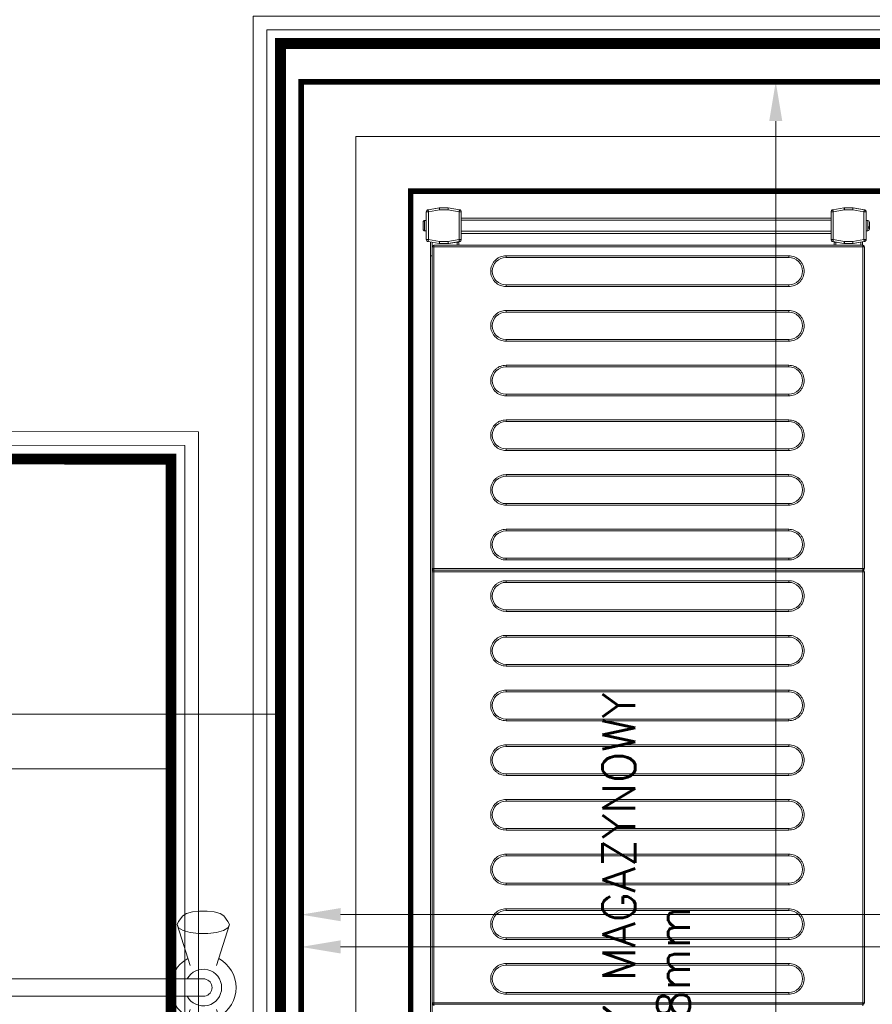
# Model space of a CAD drawing. Header units: millimetres. Extents: x -4835 to 23023, y -15404 to 3906.
# Tile 27 of 39: x -1142 to -1064, y 1391 to 1481. Entities that reach past the tile are written whole.
import ezdxf
from ezdxf.enums import TextEntityAlignment as Align

# ---------------------------------------------------------------- set-up
doc = ezdxf.new("R2010")
doc.units = ezdxf.units.MM
doc.layers.get('0').update_dxf_attribs({"lineweight": 9})
doc.layers.add('-AGP1_wymiary', color=8, linetype='Continuous', lineweight=9)
doc.layers.add('Wyposazenie Wew - Urzadzenia Sanitarne', color=6, linetype='Continuous', lineweight=9)
doc.layers.add('Budowlane - Sciany Wew', color=7, linetype='Continuous')
doc.layers.add('Ściany', color=51, linetype='Continuous')
doc.styles.add('Arch-Dim', font='romans.shx', dxfattribs={"width": 0.75})
doc.styles.add('RomanS', font='simplex.shx')
doc.linetypes.add('BATTING', pattern='A,0.0001,-0.1,[134,ltypeshp.shx,S=0.1,R=0,X=-0.1,Y=0],-0.2,[134,ltypeshp.shx,S=0.1,R=180,X=0.1,Y=0],-0.1', length=0.4001)
doc.dimstyles.new('Standard 50', dxfattribs={"dimscale": 20, "dimtxt": 0.18, "dimasz": 0.18, "dimexe": 0.18, "dimexo": 0.0625, "dimgap": 0.09, "dimtad": 1, "dimdec": 1, "dimzin": 0, "dimdsep": 46, "dimtxsty": 'Arch-Dim', "dimcen": 0.09, "dimclrd": 2, "dimclre": 2, "dimclrt": 1, "dimadec": 0, "dimazin": 0, "dimtfac": 1, "dimtdec": 1, "dimtofl": 0, "dimtmove": 0, "dimatfit": 3, "dimfxl": 1, "dimtolj": 1, "dimtzin": 0, "dimarcsym": 0})

# ---------------------------------------------------------------- blocks, each defined once
blk = doc.blocks.new('Zlew tradycyjny 13')
at = {"layer": 'Wyposazenie Wew - Urzadzenia Sanitarne'}
for p, q in [((50, 40), (0, 40)), ((0, 40), (0, 0)), ((50, 0), (50, 40)), ((18.96, 35.255), (18.443, 34.879)), ((19.241, 35.4), (18.96, 35.255)), ((19.522, 35.255), (19.241, 35.4)), ((22.99, 34.203), (19.241, 35.4)), ((19.769, 34.839), (19.522, 35.255)), ((27.01, 34.203), (30.759, 35.4)), ((30.478, 35.255), (30.231, 34.839)), ((30.759, 35.4), (30.478, 35.255)), ((31.04, 35.255), (30.759, 35.4)), ((31.04, 35.255), (31.557, 34.879)), ((18.238, 34.532), (18.085, 34)), ((18.443, 34.879), (18.238, 34.532)), ((19.952, 34.2), (19.769, 34.839)), ((30.231, 34.839), (30.048, 34.2)), ((31.762, 34.532), (31.557, 34.879)), ((31.915, 34), (31.762, 34.532)), ((18.085, 34), (18.004, 33.347)), ((18.004, 33.347), (18.004, 32.653)), ((20.05, 33.417), (19.952, 34.2)), ((20.05, 32.583), (20.05, 33.417)), ((30.048, 34.2), (29.95, 33.417)), ((29.95, 33.417), (29.95, 32.583)), ((31.996, 33.347), (31.915, 34)), ((31.996, 32.653), (31.996, 33.347)), ((18.004, 32.653), (18.085, 32)), ((19.952, 31.8), (20.05, 32.583)), ((24.212, 33.139), (24.212, 11.113)), ((25.788, 11.113), (25.788, 33.139)), ((29.95, 32.583), (30.048, 31.8)), ((31.915, 32), (31.996, 32.653)), ((18.085, 32), (18.238, 31.468)), ((22.99, 31.797), (19.241, 30.6)), ((19.769, 31.161), (19.952, 31.8)), ((27.01, 31.797), (30.759, 30.6)), ((30.048, 31.8), (30.231, 31.161)), ((31.762, 31.468), (31.915, 32)), ((18.238, 31.468), (18.443, 31.121)), ((18.96, 30.745), (18.443, 31.121)), ((18.96, 30.745), (19.241, 30.6)), ((19.241, 30.6), (19.522, 30.745)), ((19.522, 30.745), (19.769, 31.161)), ((30.231, 31.161), (30.478, 30.745)), ((30.478, 30.745), (30.759, 30.6)), ((30.759, 30.6), (31.04, 30.745)), ((31.04, 30.745), (31.557, 31.121)), ((31.557, 31.121), (31.762, 31.468)), ((5, 5), (5, 30)), ((5, 30), (45, 30)), ((45, 30), (45, 5)), ((45, 5), (5, 5)), ((0, 0), (50, 0))]:
    blk.add_line(p, q, dxfattribs=at)
for centre, radius, start, end in [((25, 33), 3, 27.97653, 152.02347), ((25, 33), 1.675, 298.05488, 241.94512), ((25, 33), 0.8, 10, 170), ((25, 33), 3, 207.97653, 254.77469), ((25, 33), 3, 285.22531, 332.02347), ((25, 11.113), 0.788, 180, 0)]:
    blk.add_arc(centre, radius, start, end, dxfattribs=at)
blk = doc.blocks.new('40GAZ_podklad_lewy')
at = {"layer": 'Budowlane - Sciany Wew', "color": 251, "linetype": 'Continuous', "lineweight": 20}
for points in [[(79.67, -844.747), (79.67, -837.247), (34.935, -837.247), (34.935, -687.247), (59.935, -687.247), (59.935, -679.747), (34.935, -679.747), (34.935, -462.248), (257.436, -462.247), (257.436, -679.747), (162.435, -679.747), (162.435, -687.247), (279.935, -687.247), (279.935, -679.748), (274.936, -679.747), (274.936, -462.298), (453.985, -462.298), (453.985, -679.748), (382.435, -679.748), (382.435, -687.248), (476.989, -687.298), (476.989, -837.247), (192.17, -837.247), (192.17, -844.747)], [(794.935, -844.747), (794.935, -837.247), (484.489, -837.247), (484.489, -649.298), (790.589, -649.298), (790.589, -574.798), (783.089, -574.798), (783.089, -641.744), (657.965, -641.745), (657.965, -462.297), (783.089, -462.296), (783.089, -472.298), (790.589, -472.298), (790.589, -452.224)], [(78.42, -843.497), (78.42, -838.497), (33.685, -838.497), (33.685, -685.997), (58.685, -685.997), (58.685, -680.997), (33.685, -680.997), (33.685, -460.998), (258.686, -460.997), (258.686, -680.997), (163.685, -680.997), (163.685, -685.997), (278.685, -685.997), (278.685, -680.998), (273.686, -680.997), (273.686, -461.048), (455.235, -461.048), (455.235, -680.998), (383.685, -680.998), (383.685, -685.999), (478.239, -686.049), (478.239, -838.498), (193.42, -838.498), (193.42, -843.497)], [(793.685, -843.497), (793.685, -838.498), (483.239, -838.498), (483.239, -648.048), (789.339, -648.048), (789.339, -576.048), (784.339, -576.048), (784.339, -642.994), (656.715, -642.994), (656.715, -461.047), (784.339, -461.047), (784.339, -471.048), (789.339, -471.048), (789.339, -453.474)]]:
    blk.add_lwpolyline(points, dxfattribs=at)
at = {"layer": 'Ściany', "const_width": 1}
for points in [[(80.92, -845.997), (80.92, -835.997), (36.185, -835.997), (36.185, -688.497), (61.185, -688.497), (61.185, -678.497), (36.185, -678.497), (36.185, -463.498), (256.186, -463.497), (256.186, -678.497), (161.185, -678.497), (161.185, -688.497), (281.185, -688.497), (281.185, -678.498), (276.186, -678.497), (276.186, -463.548), (452.735, -463.548), (452.735, -678.498), (381.185, -678.498), (381.185, -688.497), (475.739, -688.547), (475.739, -835.997), (190.92, -835.997), (190.92, -845.997)], [(796.185, -845.997), (796.185, -835.997), (485.739, -835.997), (485.739, -650.548), (791.839, -650.548), (791.839, -573.548), (781.839, -573.548), (781.839, -640.493), (659.215, -640.495), (659.215, -463.548), (781.839, -463.546), (781.839, -473.548), (791.839, -473.548), (791.839, -450.975)]]:
    blk.add_lwpolyline(points, dxfattribs=at)
blk = doc.blocks.new('*D492')
at = {"layer": '-AGP1_wymiary', "color": 2, "lineweight": -2}
for p, q in [((43.703, 180), (82.702, 180)), ((79.102, 176.4), (79.102, 3.6)), ((43.703, 0), (82.702, 0))]:
    blk.add_line(p, q, dxfattribs=at)
at = {"layer": '-AGP1_wymiary', "color": 2}
for points in [[(79.702, 176.4), (78.502, 176.4), (79.102, 180)], [(78.502, 3.6), (79.702, 3.6), (79.102, 0)]]:
    blk.add_solid(points, dxfattribs=at)
at = {"layer": 'Defpoints', "color": 0}
for p in [(42.453, 180), (42.453, 0), (79.102, 0)]:
    blk.add_point(p, dxfattribs=at)
at = {"layer": '-AGP1_wymiary', "color": 1, "insert": (75.502, 90), "char_height": 3.6, "attachment_point": 5, "rotation": 90, "style": 'Arch-Dim'}
blk.add_mtext('\\A1;180.0', dxfattribs=at)
blk = doc.blocks.new('*D491')
at = {"layer": '-AGP1_wymiary', "color": 2, "lineweight": -2}
for p, q in [((0, 1.25), (0, 46.971)), ((180, 1.25), (180, 46.971)), ((176.4, 43.371), (3.6, 43.371))]:
    blk.add_line(p, q, dxfattribs=at)
at = {"layer": '-AGP1_wymiary', "color": 2}
for points in [[(3.6, 43.971), (3.6, 42.771), (0, 43.371)], [(176.4, 42.771), (176.4, 43.971), (180, 43.371)]]:
    blk.add_solid(points, dxfattribs=at)
at = {"layer": 'Defpoints', "color": 0}
for p in [(0, 43.371), (0, 0), (180, 0)]:
    blk.add_point(p, dxfattribs=at)
at = {"layer": '-AGP1_wymiary', "color": 1, "insert": (90, 46.971), "char_height": 3.6, "attachment_point": 5, "style": 'Arch-Dim'}
blk.add_mtext('\\A1;180.0', dxfattribs=at)
blk = doc.blocks.new('*D495')
at = {"layer": '-AGP1_wymiary', "color": 2, "lineweight": -2}
for p, q in [((40.75, 300), (79.749, 300)), ((76.149, 296.4), (76.149, 3.6)), ((40.75, 0), (79.749, 0))]:
    blk.add_line(p, q, dxfattribs=at)
at = {"layer": '-AGP1_wymiary', "color": 2}
for points in [[(76.749, 296.4), (75.549, 296.4), (76.149, 300)], [(75.549, 3.6), (76.749, 3.6), (76.149, 0)]]:
    blk.add_solid(points, dxfattribs=at)
at = {"layer": 'Defpoints', "color": 0}
for p in [(39.5, 300), (39.5, 0), (76.149, 0)]:
    blk.add_point(p, dxfattribs=at)
at = {"layer": '-AGP1_wymiary', "color": 1, "insert": (72.549, 150), "char_height": 3.6, "attachment_point": 5, "rotation": 90, "style": 'Arch-Dim'}
blk.add_mtext('\\A1;300.0', dxfattribs=at)
blk = doc.blocks.new('*D494')
at = {"layer": '-AGP1_wymiary', "color": 2, "lineweight": -2}
for p, q in [((0, 1.25), (0, 46.971)), ((180, 1.25), (180, 46.971)), ((176.4, 43.371), (3.6, 43.371))]:
    blk.add_line(p, q, dxfattribs=at)
at = {"layer": '-AGP1_wymiary', "color": 2}
for points in [[(3.6, 43.971), (3.6, 42.771), (0, 43.371)], [(176.4, 42.771), (176.4, 43.971), (180, 43.371)]]:
    blk.add_solid(points, dxfattribs=at)
at = {"layer": 'Defpoints', "color": 0}
for p in [(0, 43.371), (0, 0), (180, 0)]:
    blk.add_point(p, dxfattribs=at)
at = {"layer": '-AGP1_wymiary', "color": 1, "insert": (90, 46.971), "char_height": 3.6, "attachment_point": 5, "style": 'Arch-Dim'}
blk.add_mtext('\\A1;180.0', dxfattribs=at)
blk = doc.blocks.new('*U290')
at = {"lineweight": 15}
for p, q in [((4.383, -0.675), (151.283, -0.675)), ((4.383, -0.825), (151.283, -0.825)), ((82.983, -0.879), (82.983, -0.835)), ((122.383, -0.835), (82.983, -0.835)), ((82.983, -0.985), (82.983, -0.879)), ((122.383, -0.835), (122.383, -0.879)), ((122.383, -0.879), (122.383, -0.985)), ((122.683, -0.879), (122.683, -0.835)), ((152.083, -0.835), (122.683, -0.835)), ((122.683, -0.985), (122.683, -0.879)), ((151.283, -0.825), (151.283, -0.675)), ((151.283, -0.675), (152.529, -0.675)), ((151.283, -0.835), (151.283, -0.825)), ((151.283, -0.825), (152.502, -0.825)), ((152.083, -0.835), (152.083, -0.879)), ((152.083, -0.879), (152.083, -0.985)), ((152.566, -0.465), (152.386, -1.483)), ((152.763, -0.5), (152.583, -1.517)), ((152.763, -0.3), (152.763, -0.5)), ((155.287, -0.3), (152.763, -0.3)), ((155.287, -0.5), (152.763, -0.5)), ((153.55, -0.15), (153.55, -0.3)), ((154.5, -0.15), (153.55, -0.15)), ((153.557, -0.12), (153.553, -0.12)), ((154.497, -0.12), (154.493, -0.12)), ((154.5, -0.3), (154.5, -0.15)), ((155.287, -0.5), (155.287, -0.3)), ((155.466, -1.517), (155.287, -0.5)), ((155.663, -1.483), (155.484, -0.465)), ((155.484, -0.465), (155.666, -1.5)), ((82.833, -0.985), (82.683, -0.985)), ((82.983, -0.985), (82.833, -0.985)), ((82.833, -0.985), (82.833, -40.185)), ((82.983, -0.985), (82.983, -40.185)), ((122.383, -0.985), (82.983, -0.985)), ((122.383, -40.185), (122.383, -0.985)), ((122.533, -0.985), (122.383, -0.985)), ((122.533, -40.185), (122.533, -0.985)), ((122.683, -0.985), (122.533, -0.985)), ((122.683, -0.985), (122.683, -40.185)), ((152.083, -0.985), (122.683, -0.985)), ((152.083, -40.185), (152.083, -0.985)), ((152.233, -0.985), (152.083, -0.985)), ((152.233, -40.185), (152.233, -0.985)), ((152.383, -1.5), (152.386, -1.483)), ((152.383, -1.517), (152.383, -1.5)), ((152.383, -1.517), (152.383, -2.3)), ((152.583, -1.517), (152.383, -1.517)), ((152.583, -1.517), (152.583, -2.283)), ((155.466, -2.283), (155.466, -1.517)), ((155.666, -1.517), (155.466, -1.517)), ((155.666, -1.5), (155.666, -2.3)), ((155.666, -2.3), (155.666, -1.517)), ((152.383, -2.375), (152.383, -2.3)), ((152.383, -2.3), (152.566, -3.335)), ((152.515, -3.125), (152.383, -2.375)), ((152.583, -2.283), (152.763, -3.3)), ((155.287, -3.3), (155.466, -2.283)), ((155.484, -3.335), (155.666, -2.3)), ((155.666, -2.3), (155.484, -3.335)), ((152.233, -3.125), (152.515, -3.125)), ((152.233, -3.275), (152.542, -3.275)), ((152.763, -3.3), (155.287, -3.3)), ((152.763, -3.3), (152.763, -3.5)), ((152.763, -3.5), (155.287, -3.5)), ((153.325, -37.291), (153.325, -3.5)), ((153.525, -37.291), (153.525, -3.5)), ((154.525, -37.291), (154.525, -3.5)), ((154.725, -37.291), (154.725, -3.5)), ((155.287, -3.5), (155.287, -3.3)), ((152.233, -37.575), (152.542, -37.575)), ((152.233, -37.725), (152.515, -37.725)), ((152.383, -38.475), (152.515, -37.725)), ((152.566, -37.457), (152.386, -38.474)), ((152.763, -37.491), (152.583, -38.509)), ((152.763, -37.291), (152.763, -37.491)), ((155.287, -37.291), (152.763, -37.291)), ((155.287, -37.491), (152.763, -37.491)), ((155.287, -37.491), (155.287, -37.291)), ((155.466, -38.509), (155.287, -37.491)), ((155.663, -38.474), (155.484, -37.457)), ((152.383, -38.5), (152.383, -38.475)), ((152.383, -38.499), (152.383, -38.5)), ((152.383, -38.5), (152.383, -38.509)), ((152.583, -38.509), (152.383, -38.509)), ((152.383, -38.509), (152.383, -39.291)), ((152.583, -38.509), (152.583, -39.274)), ((155.666, -38.509), (155.466, -38.509)), ((155.466, -39.274), (155.466, -38.509)), ((155.666, -38.5), (155.666, -38.498)), ((155.666, -39.3), (155.666, -38.5)), ((155.666, -39.291), (155.666, -38.509)), ((152.383, -39.291), (152.566, -40.326)), ((152.383, -39.291), (152.383, -39.3)), ((152.383, -39.3), (152.566, -40.335)), ((152.583, -39.274), (152.763, -40.291)), ((155.287, -40.291), (155.466, -39.274)), ((155.484, -40.326), (155.666, -39.291)), ((155.484, -40.335), (155.666, -39.3)), ((82.683, -40.185), (82.833, -40.185)), ((82.833, -40.185), (82.983, -40.185)), ((82.983, -40.185), (122.383, -40.185)), ((82.983, -40.185), (82.983, -40.332)), ((82.983, -40.332), (82.983, -40.335)), ((82.983, -40.335), (122.383, -40.335)), ((122.383, -40.185), (122.533, -40.185)), ((122.383, -40.332), (122.383, -40.185)), ((122.383, -40.335), (122.383, -40.332)), ((122.533, -40.185), (122.683, -40.185)), ((122.683, -40.185), (152.083, -40.185)), ((122.683, -40.185), (122.683, -40.332)), ((122.683, -40.332), (122.683, -40.335)), ((122.683, -40.335), (152.083, -40.335)), ((152.083, -40.185), (152.233, -40.185)), ((152.083, -40.332), (152.083, -40.185)), ((152.083, -40.335), (152.083, -40.332)), ((152.233, -40.025), (152.511, -40.025)), ((152.233, -40.175), (152.537, -40.175)), ((152.763, -40.291), (155.287, -40.291)), ((152.763, -40.291), (152.763, -40.491)), ((152.763, -40.491), (155.287, -40.491)), ((152.763, -40.5), (155.287, -40.5)), ((153.55, -40.5), (153.55, -40.65)), ((154.5, -40.65), (154.5, -40.5)), ((155.287, -40.491), (155.287, -40.291)), ((153.55, -40.65), (154.5, -40.65)), ((153.791, -40.68), (153.901, -40.68)), ((153.941, -40.8), (153.847, -40.8))]:
    blk.add_line(p, q, dxfattribs=at)
at = {"color": 253, "lineweight": 15, "true_color": 0xa6a6a6}
for p, q in [((83.763, -33.435), (83.763, -7.585)), ((83.763, -7.585), (83.913, -7.585)), ((83.913, -33.435), (83.913, -7.585)), ((86.413, -7.585), (86.413, -33.435)), ((86.563, -7.585), (86.413, -7.585)), ((86.563, -7.585), (86.563, -33.435)), ((88.763, -33.435), (88.763, -7.585)), ((88.763, -7.585), (88.913, -7.585)), ((88.913, -33.435), (88.913, -7.585)), ((91.413, -7.585), (91.413, -33.435)), ((91.563, -7.585), (91.413, -7.585)), ((91.563, -7.585), (91.563, -33.435)), ((93.763, -33.435), (93.763, -7.585)), ((93.763, -7.585), (93.913, -7.585)), ((93.913, -33.435), (93.913, -7.585)), ((96.413, -7.585), (96.413, -33.435)), ((96.563, -7.585), (96.413, -7.585)), ((96.563, -7.585), (96.563, -33.435)), ((98.763, -33.435), (98.763, -7.585)), ((98.763, -7.585), (98.913, -7.585)), ((98.913, -33.435), (98.913, -7.585)), ((101.413, -7.585), (101.413, -33.435)), ((101.563, -7.585), (101.413, -7.585)), ((101.563, -7.585), (101.563, -33.435)), ((103.763, -33.435), (103.763, -7.585)), ((103.763, -7.585), (103.913, -7.585)), ((103.913, -33.435), (103.913, -7.585)), ((106.413, -7.585), (106.413, -33.435)), ((106.563, -7.585), (106.413, -7.585)), ((106.563, -7.585), (106.563, -33.435)), ((108.763, -33.435), (108.763, -7.585)), ((108.763, -7.585), (108.913, -7.585)), ((108.913, -33.435), (108.913, -7.585)), ((111.413, -7.585), (111.413, -33.435)), ((111.563, -7.585), (111.413, -7.585)), ((111.563, -7.585), (111.563, -33.435)), ((113.763, -33.435), (113.763, -7.585)), ((113.763, -7.585), (113.913, -7.585)), ((113.913, -33.435), (113.913, -7.585)), ((116.413, -7.585), (116.413, -33.435)), ((116.563, -7.585), (116.413, -7.585)), ((116.563, -7.585), (116.563, -33.435)), ((118.763, -33.435), (118.763, -7.585)), ((118.763, -7.585), (118.913, -7.585)), ((118.913, -33.435), (118.913, -7.585)), ((121.413, -7.585), (121.413, -33.435)), ((121.563, -7.585), (121.413, -7.585)), ((121.563, -7.585), (121.563, -33.435)), ((123.463, -33.435), (123.463, -7.585)), ((123.463, -7.585), (123.613, -7.585)), ((123.613, -33.435), (123.613, -7.585)), ((126.113, -7.585), (126.113, -33.435)), ((126.263, -7.585), (126.113, -7.585)), ((126.263, -7.585), (126.263, -33.435)), ((128.463, -33.435), (128.463, -7.585)), ((128.463, -7.585), (128.613, -7.585)), ((128.613, -33.435), (128.613, -7.585)), ((131.113, -7.585), (131.113, -33.435)), ((131.263, -7.585), (131.113, -7.585)), ((131.263, -7.585), (131.263, -33.435)), ((133.463, -33.435), (133.463, -7.585)), ((133.463, -7.585), (133.613, -7.585)), ((133.613, -33.435), (133.613, -7.585)), ((136.113, -7.585), (136.113, -33.435)), ((136.263, -7.585), (136.113, -7.585)), ((136.263, -7.585), (136.263, -33.435)), ((138.463, -33.435), (138.463, -7.585)), ((138.463, -7.585), (138.613, -7.585)), ((138.613, -33.435), (138.613, -7.585)), ((141.113, -7.585), (141.113, -33.435)), ((141.263, -7.585), (141.113, -7.585)), ((141.263, -7.585), (141.263, -33.435)), ((143.463, -33.435), (143.463, -7.585)), ((143.463, -7.585), (143.613, -7.585)), ((143.613, -33.435), (143.613, -7.585)), ((146.113, -7.585), (146.113, -33.435)), ((146.263, -7.585), (146.113, -7.585)), ((146.263, -7.585), (146.263, -33.435)), ((148.463, -33.435), (148.463, -7.585)), ((148.463, -7.585), (148.613, -7.585)), ((148.613, -33.435), (148.613, -7.585)), ((151.113, -7.585), (151.113, -33.435)), ((151.263, -7.585), (151.113, -7.585)), ((151.263, -7.585), (151.263, -33.435)), ((83.913, -33.435), (83.763, -33.435)), ((86.563, -33.435), (86.413, -33.435)), ((88.913, -33.435), (88.763, -33.435)), ((91.563, -33.435), (91.413, -33.435)), ((93.913, -33.435), (93.763, -33.435)), ((96.563, -33.435), (96.413, -33.435)), ((98.913, -33.435), (98.763, -33.435)), ((101.563, -33.435), (101.413, -33.435)), ((103.913, -33.435), (103.763, -33.435)), ((106.563, -33.435), (106.413, -33.435)), ((108.913, -33.435), (108.763, -33.435)), ((111.563, -33.435), (111.413, -33.435)), ((113.913, -33.435), (113.763, -33.435)), ((116.563, -33.435), (116.413, -33.435)), ((118.913, -33.435), (118.763, -33.435)), ((121.563, -33.435), (121.413, -33.435)), ((123.613, -33.435), (123.463, -33.435)), ((126.263, -33.435), (126.113, -33.435)), ((128.613, -33.435), (128.463, -33.435)), ((131.263, -33.435), (131.113, -33.435)), ((133.613, -33.435), (133.463, -33.435)), ((136.263, -33.435), (136.113, -33.435)), ((138.613, -33.435), (138.463, -33.435)), ((141.263, -33.435), (141.113, -33.435)), ((143.613, -33.435), (143.463, -33.435)), ((146.263, -33.435), (146.113, -33.435)), ((148.613, -33.435), (148.463, -33.435)), ((151.263, -33.435), (151.113, -33.435))]:
    blk.add_line(p, q, dxfattribs=at)
at = {"lineweight": 15, "flags": 128}
for points in [[(152.763, -0.5), (152.724, -0.493), (152.687, -0.487), (152.653, -0.481), (152.623, -0.475), (152.599, -0.471), (152.581, -0.468), (152.569, -0.466), (152.566, -0.465)], [(155.484, -0.465), (155.48, -0.466), (155.469, -0.468), (155.451, -0.471), (155.426, -0.475), (155.396, -0.481), (155.362, -0.487), (155.325, -0.493), (155.287, -0.5)], [(152.386, -1.483), (152.39, -1.483), (152.401, -1.485), (152.419, -1.489), (152.444, -1.493), (152.474, -1.498), (152.508, -1.504), (152.545, -1.511), (152.583, -1.517)], [(155.466, -1.517), (155.505, -1.511), (155.542, -1.504), (155.576, -1.498), (155.606, -1.493), (155.63, -1.489), (155.648, -1.485), (155.66, -1.483), (155.663, -1.483)], [(152.583, -2.283), (152.544, -2.286), (152.507, -2.289), (152.472, -2.292), (152.442, -2.295), (152.417, -2.297), (152.398, -2.299), (152.387, -2.3), (152.383, -2.3)], [(155.666, -2.3), (155.663, -2.3), (155.654, -2.299), (155.64, -2.298), (155.62, -2.296), (155.595, -2.294), (155.566, -2.291), (155.535, -2.288), (155.501, -2.286), (155.466, -2.283)], [(152.542, -3.275), (152.541, -3.272), (152.54, -3.264), (152.537, -3.25), (152.534, -3.231), (152.53, -3.208), (152.526, -3.182), (152.521, -3.154), (152.515, -3.125)], [(152.566, -3.335), (152.569, -3.334), (152.581, -3.332), (152.599, -3.329), (152.623, -3.325), (152.653, -3.319), (152.687, -3.313), (152.724, -3.307), (152.763, -3.3)], [(155.287, -3.3), (155.325, -3.307), (155.362, -3.313), (155.396, -3.319), (155.426, -3.325), (155.451, -3.329), (155.469, -3.332), (155.48, -3.334), (155.484, -3.335)], [(152.515, -37.725), (152.521, -37.696), (152.526, -37.668), (152.53, -37.642), (152.534, -37.619), (152.537, -37.6), (152.54, -37.586), (152.541, -37.578), (152.542, -37.575)], [(152.763, -37.491), (152.724, -37.484), (152.687, -37.478), (152.653, -37.472), (152.623, -37.467), (152.599, -37.462), (152.581, -37.459), (152.569, -37.457), (152.566, -37.457)], [(155.484, -37.457), (155.48, -37.457), (155.469, -37.459), (155.451, -37.462), (155.426, -37.467), (155.396, -37.472), (155.362, -37.478), (155.325, -37.484), (155.287, -37.491)], [(152.386, -38.474), (152.39, -38.475), (152.401, -38.477), (152.419, -38.48), (152.444, -38.484), (152.474, -38.489), (152.508, -38.495), (152.545, -38.502), (152.583, -38.509)], [(155.466, -38.509), (155.505, -38.502), (155.542, -38.495), (155.576, -38.489), (155.606, -38.484), (155.63, -38.48), (155.648, -38.477), (155.66, -38.475), (155.663, -38.474)], [(152.583, -39.274), (152.544, -39.277), (152.507, -39.28), (152.472, -39.283), (152.442, -39.286), (152.417, -39.288), (152.398, -39.29), (152.387, -39.291), (152.383, -39.291)], [(155.666, -39.291), (155.663, -39.291), (155.654, -39.29), (155.64, -39.289), (155.62, -39.287), (155.595, -39.285), (155.566, -39.283), (155.535, -39.28), (155.501, -39.277), (155.466, -39.274)], [(152.566, -40.326), (152.569, -40.325), (152.581, -40.323), (152.599, -40.32), (152.623, -40.316), (152.653, -40.311), (152.687, -40.305), (152.724, -40.298), (152.763, -40.291)], [(155.287, -40.291), (155.325, -40.298), (155.362, -40.305), (155.396, -40.311), (155.426, -40.316), (155.451, -40.32), (155.469, -40.323), (155.48, -40.325), (155.484, -40.326)]]:
    blk.add_lwpolyline(points, dxfattribs=at)
at = {"lineweight": 15}
for centre, radius, start, end in [((82.683, -0.985), 0.15, 0, 90), ((82.983, -0.985), 0.15, 90, 180), ((122.383, -0.985), 0.15, 0, 90), ((122.683, -0.985), 0.15, 90, 180), ((152.083, -0.985), 0.15, 0, 90), ((152.763, -0.5), 0.2, 90, 170), ((153.7, -0.15), 0.15, 168.46304, 180), ((154.35, -0.15), 0.15, 0, 11.53696), ((155.287, -0.5), 0.2, 10, 90), ((152.583, -1.517), 0.2, 170, 180), ((155.466, -1.517), 0.2, 0, 10), ((152.763, -3.3), 0.2, 190, 270), ((155.287, -3.3), 0.2, 270, 350), ((155.287, -3.3), 0.2, 270, 350), ((152.763, -37.491), 0.2, 90, 170), ((155.287, -37.491), 0.2, 10, 90), ((152.583, -38.509), 0.2, 170, 180), ((155.466, -38.509), 0.2, 0, 10), ((152.763, -40.291), 0.2, 190, 270), ((152.763, -40.3), 0.2, 190, 270), ((155.287, -40.291), 0.2, 270, 350), ((155.287, -40.3), 0.2, 270, 350), ((153.7, -40.65), 0.15, 180, 270), ((154.35, -40.65), 0.15, 270, 0)]:
    blk.add_arc(centre, radius, start, end, dxfattribs=at)
at = {"color": 253, "lineweight": 15, "true_color": 0xa6a6a6}
for centre, start, end in [((85.163, -7.585), 0, 180), ((90.163, -7.585), 0, 180), ((95.163, -7.585), 0, 180), ((100.163, -7.585), 0, 180), ((105.163, -7.585), 0, 180), ((110.163, -7.585), 0, 180), ((115.163, -7.585), 0, 180), ((120.163, -7.585), 0, 180), ((124.863, -7.585), 0, 180), ((129.863, -7.585), 0, 180), ((134.863, -7.585), 0, 180), ((139.863, -7.585), 0, 180), ((144.863, -7.585), 0, 180), ((149.863, -7.585), 0, 180), ((85.163, -33.435), 180, 0), ((90.163, -33.435), 180, 0), ((95.163, -33.435), 180, 0), ((100.163, -33.435), 180, 0), ((105.163, -33.435), 180, 0), ((110.163, -33.435), 180, 0), ((115.163, -33.435), 180, 0), ((120.163, -33.435), 180, 0), ((124.863, -33.435), 180, 0), ((129.863, -33.435), 180, 0), ((134.863, -33.435), 180, 0), ((139.863, -33.435), 180, 0), ((144.863, -33.435), 180, 0), ((149.863, -33.435), 180, 0)]:
    blk.add_arc(centre, 1.25, start, end, dxfattribs=at)
at = {"lineweight": 15}
for points, knots in [([(153.705, 0), (153.688, -0.002), (153.654, -0.005), (153.608, -0.031), (153.572, -0.07), (153.562, -0.103), (153.557, -0.12)], [0, 0, 0, 0, 0.250223, 0.50055, 0.748156, 1, 1, 1, 1]), ([(154.344, 0), (154.334, 0), (154.313, 0), (154.236, 0), (154.136, 0), (154.025, 0), (153.913, 0), (153.813, 0), (153.737, 0), (153.716, 0), (153.705, 0)], [0, 0, 0, 0, 0.121175, 0.249996, 0.378825, 0.5, 0.621175, 0.750004, 0.878825, 1, 1, 1, 1]), ([(154.493, -0.12), (154.488, -0.104), (154.478, -0.072), (154.444, -0.033), (154.398, -0.006), (154.363, -0.002), (154.344, 0)], [0, 0, 0, 0, 0.243628, 0.487231, 0.731943, 1, 1, 1, 1]), ([(82.833, -40.183), (82.835, -40.202), (82.839, -40.24), (82.867, -40.28), (82.897, -40.305), (82.923, -40.32), (82.953, -40.329), (82.973, -40.331), (82.983, -40.332)], [0, 0, 0, 0, 0.2382669, 0.4854287, 0.6120441, 0.7399751, 0.869242, 1, 1, 1, 1]), ([(122.383, -40.332), (122.393, -40.331), (122.414, -40.329), (122.443, -40.32), (122.47, -40.305), (122.5, -40.28), (122.528, -40.24), (122.531, -40.202), (122.533, -40.183)], [0, 0, 0, 0, 0.130781, 0.260045, 0.387974, 0.514588, 0.761732, 1, 1, 1, 1]), ([(122.533, -40.183), (122.535, -40.202), (122.539, -40.24), (122.566, -40.28), (122.597, -40.305), (122.623, -40.32), (122.653, -40.329), (122.673, -40.331), (122.683, -40.332)], [0, 0, 0, 0, 0.238268, 0.485414, 0.612028, 0.740001, 0.869219, 1, 1, 1, 1]), ([(152.083, -40.332), (152.093, -40.331), (152.114, -40.329), (152.143, -40.32), (152.17, -40.305), (152.2, -40.28), (152.228, -40.24), (152.231, -40.202), (152.233, -40.183)], [0, 0, 0, 0, 0.130781, 0.259999, 0.387972, 0.514586, 0.761732, 1, 1, 1, 1]), ([(153.745, -40.8), (153.752, -40.8), (153.774, -40.8), (153.817, -40.8), (153.847, -40.8)], [0, 0, 0, 0, 0.31193, 1, 1, 1, 1]), ([(153.847, -40.8), (153.841, -40.798), (153.828, -40.795), (153.81, -40.769), (153.797, -40.73), (153.793, -40.697), (153.791, -40.68)], [0, 0, 0, 0, 0.250219, 0.500536, 0.748167, 1, 1, 1, 1]), ([(153.901, -40.68), (153.903, -40.696), (153.907, -40.728), (153.92, -40.767), (153.938, -40.794), (153.951, -40.798), (153.958, -40.8)], [0, 0, 0, 0, 0.243636, 0.487267, 0.731983, 1, 1, 1, 1]), ([(153.958, -40.8), (153.995, -40.8), (154.07, -40.8), (154.18, -40.8), (154.272, -40.8), (154.329, -40.8), (154.354, -40.8), (154.348, -40.8), (154.347, -40.8)], [0, 0, 0, 0, 0.188956, 0.389822, 0.590683, 0.779625, 0.968579, 1, 1, 1, 1])]:
    blk.add_open_spline(points, degree=3, knots=knots, dxfattribs=at)
at = {"color": 253, "lineweight": 15, "true_color": 0xa6a6a6}
for points, knots in [([(83.763, -7.585), (83.768, -7.5), (83.777, -7.324), (83.855, -7.063), (83.984, -6.812), (84.166, -6.588), (84.39, -6.406), (84.641, -6.276), (84.902, -6.201), (85.163, -6.177), (85.424, -6.201), (85.685, -6.276), (85.936, -6.406), (86.16, -6.588), (86.342, -6.812), (86.471, -7.063), (86.549, -7.324), (86.559, -7.5), (86.563, -7.585)], [0, 0, 0, 0, 0.058258, 0.120006, 0.18432, 0.25, 0.31568, 0.379994, 0.441742, 0.5, 0.558258, 0.620006, 0.684321, 0.75, 0.81568, 0.879994, 0.941742, 1, 1, 1, 1]), ([(88.763, -7.585), (88.768, -7.5), (88.777, -7.324), (88.855, -7.063), (88.984, -6.812), (89.166, -6.588), (89.39, -6.406), (89.641, -6.276), (89.902, -6.201), (90.163, -6.177), (90.424, -6.201), (90.685, -6.276), (90.936, -6.406), (91.16, -6.588), (91.342, -6.812), (91.471, -7.063), (91.549, -7.324), (91.559, -7.5), (91.563, -7.585)], [0, 0, 0, 0, 0.058258, 0.120006, 0.18432, 0.250001, 0.315679, 0.379994, 0.441742, 0.500001, 0.558258, 0.620006, 0.684321, 0.749999, 0.81568, 0.879994, 0.941742, 1, 1, 1, 1]), ([(93.763, -7.585), (93.768, -7.5), (93.777, -7.324), (93.855, -7.063), (93.984, -6.812), (94.166, -6.588), (94.39, -6.406), (94.641, -6.276), (94.902, -6.201), (95.163, -6.177), (95.424, -6.201), (95.685, -6.276), (95.936, -6.406), (96.16, -6.588), (96.342, -6.812), (96.471, -7.063), (96.549, -7.324), (96.559, -7.5), (96.563, -7.585)], [0, 0, 0, 0, 0.058258, 0.120006, 0.18432, 0.25, 0.315679, 0.379994, 0.441742, 0.5, 0.558258, 0.620006, 0.68432, 0.75, 0.81568, 0.879994, 0.941742, 1, 1, 1, 1]), ([(98.763, -7.585), (98.768, -7.5), (98.777, -7.324), (98.855, -7.063), (98.984, -6.812), (99.166, -6.588), (99.39, -6.406), (99.641, -6.276), (99.902, -6.201), (100.163, -6.177), (100.424, -6.201), (100.685, -6.276), (100.936, -6.406), (101.16, -6.588), (101.342, -6.812), (101.471, -7.063), (101.549, -7.324), (101.559, -7.5), (101.563, -7.585)], [0, 0, 0, 0, 0.058258, 0.120006, 0.184321, 0.25, 0.31568, 0.379995, 0.441741, 0.5, 0.558258, 0.620006, 0.68432, 0.75, 0.815679, 0.879994, 0.941742, 1, 1, 1, 1]), ([(103.763, -7.585), (103.768, -7.5), (103.777, -7.324), (103.855, -7.063), (103.984, -6.812), (104.166, -6.588), (104.39, -6.406), (104.641, -6.276), (104.902, -6.201), (105.163, -6.177), (105.424, -6.201), (105.685, -6.276), (105.936, -6.406), (106.16, -6.588), (106.342, -6.812), (106.471, -7.063), (106.549, -7.324), (106.559, -7.5), (106.563, -7.585)], [0, 0, 0, 0, 0.058258, 0.120006, 0.184321, 0.25, 0.31568, 0.379994, 0.441742, 0.5, 0.558259, 0.620005, 0.68432, 0.75, 0.815679, 0.879994, 0.941742, 1, 1, 1, 1]), ([(108.763, -7.585), (108.768, -7.5), (108.777, -7.324), (108.855, -7.063), (108.984, -6.812), (109.166, -6.588), (109.39, -6.406), (109.641, -6.276), (109.902, -6.201), (110.163, -6.177), (110.424, -6.201), (110.685, -6.276), (110.936, -6.406), (111.16, -6.588), (111.342, -6.812), (111.471, -7.063), (111.549, -7.324), (111.559, -7.5), (111.563, -7.585)], [0, 0, 0, 0, 0.058258, 0.120006, 0.18432, 0.25, 0.31568, 0.379994, 0.441742, 0.5, 0.558258, 0.620006, 0.684321, 0.75, 0.81568, 0.879994, 0.941742, 1, 1, 1, 1]), ([(113.763, -7.585), (113.768, -7.5), (113.777, -7.324), (113.855, -7.063), (113.984, -6.812), (114.166, -6.588), (114.39, -6.406), (114.641, -6.276), (114.902, -6.201), (115.163, -6.177), (115.424, -6.201), (115.685, -6.276), (115.936, -6.406), (116.16, -6.588), (116.342, -6.812), (116.471, -7.063), (116.549, -7.324), (116.559, -7.5), (116.563, -7.585)], [0, 0, 0, 0, 0.058258, 0.120006, 0.184321, 0.25, 0.315679, 0.379995, 0.441742, 0.5, 0.558259, 0.620005, 0.684319, 0.75, 0.815679, 0.879994, 0.941742, 1, 1, 1, 1]), ([(118.763, -7.585), (118.768, -7.5), (118.777, -7.324), (118.855, -7.063), (118.984, -6.812), (119.166, -6.588), (119.39, -6.406), (119.641, -6.276), (119.902, -6.201), (120.163, -6.177), (120.424, -6.201), (120.685, -6.276), (120.936, -6.406), (121.16, -6.588), (121.342, -6.812), (121.471, -7.063), (121.549, -7.324), (121.559, -7.5), (121.563, -7.585)], [0, 0, 0, 0, 0.058258, 0.120006, 0.184321, 0.25, 0.315681, 0.379995, 0.441741, 0.5, 0.558258, 0.620005, 0.684321, 0.75, 0.815679, 0.879994, 0.941742, 1, 1, 1, 1]), ([(123.463, -7.585), (123.468, -7.5), (123.477, -7.324), (123.555, -7.063), (123.684, -6.812), (123.866, -6.588), (124.09, -6.406), (124.341, -6.276), (124.602, -6.201), (124.863, -6.177), (125.124, -6.201), (125.385, -6.276), (125.636, -6.406), (125.86, -6.588), (126.042, -6.812), (126.171, -7.063), (126.249, -7.324), (126.259, -7.5), (126.263, -7.585)], [0, 0, 0, 0, 0.058258, 0.120006, 0.184321, 0.25, 0.315679, 0.379993, 0.441742, 0.5, 0.558259, 0.620005, 0.684319, 0.75, 0.81568, 0.879994, 0.941742, 1, 1, 1, 1]), ([(128.463, -7.585), (128.468, -7.5), (128.477, -7.324), (128.555, -7.063), (128.684, -6.812), (128.866, -6.588), (129.09, -6.406), (129.341, -6.276), (129.602, -6.201), (129.863, -6.177), (130.124, -6.201), (130.385, -6.276), (130.636, -6.406), (130.86, -6.588), (131.042, -6.812), (131.171, -7.063), (131.249, -7.324), (131.259, -7.5), (131.263, -7.585)], [0, 0, 0, 0, 0.058258, 0.120006, 0.184321, 0.25, 0.315681, 0.379995, 0.441741, 0.5, 0.558258, 0.620005, 0.684321, 0.75, 0.815679, 0.879994, 0.941742, 1, 1, 1, 1]), ([(133.463, -7.585), (133.468, -7.5), (133.477, -7.324), (133.555, -7.063), (133.684, -6.812), (133.866, -6.588), (134.09, -6.406), (134.341, -6.276), (134.602, -6.201), (134.863, -6.177), (135.124, -6.201), (135.385, -6.276), (135.636, -6.406), (135.86, -6.588), (136.042, -6.812), (136.171, -7.063), (136.249, -7.324), (136.259, -7.5), (136.263, -7.585)], [0, 0, 0, 0, 0.058258, 0.120006, 0.18432, 0.250001, 0.315679, 0.379993, 0.441743, 0.500001, 0.558257, 0.620006, 0.68432, 0.750001, 0.81568, 0.879994, 0.941742, 1, 1, 1, 1]), ([(138.463, -7.585), (138.468, -7.5), (138.477, -7.324), (138.555, -7.063), (138.684, -6.812), (138.866, -6.588), (139.09, -6.406), (139.341, -6.276), (139.602, -6.201), (139.863, -6.177), (140.124, -6.201), (140.385, -6.276), (140.636, -6.406), (140.86, -6.588), (141.042, -6.812), (141.171, -7.063), (141.249, -7.324), (141.259, -7.5), (141.263, -7.585)], [0, 0, 0, 0, 0.058258, 0.120006, 0.184321, 0.25, 0.315679, 0.379995, 0.441742, 0.5, 0.558259, 0.620005, 0.684322, 0.75, 0.81568, 0.879994, 0.941742, 1, 1, 1, 1]), ([(143.463, -7.585), (143.468, -7.5), (143.477, -7.324), (143.555, -7.063), (143.684, -6.812), (143.866, -6.588), (144.09, -6.406), (144.341, -6.276), (144.602, -6.201), (144.863, -6.177), (145.124, -6.201), (145.385, -6.276), (145.636, -6.406), (145.86, -6.588), (146.042, -6.812), (146.171, -7.063), (146.249, -7.324), (146.259, -7.5), (146.263, -7.585)], [0, 0, 0, 0, 0.058258, 0.120006, 0.18432, 0.249999, 0.31568, 0.379994, 0.441741, 0.499999, 0.558258, 0.620007, 0.684321, 0.749999, 0.815681, 0.879994, 0.941742, 1, 1, 1, 1]), ([(148.463, -7.585), (148.468, -7.5), (148.477, -7.324), (148.555, -7.063), (148.684, -6.812), (148.866, -6.588), (149.09, -6.406), (149.341, -6.276), (149.602, -6.201), (149.863, -6.177), (150.124, -6.201), (150.385, -6.276), (150.636, -6.406), (150.86, -6.588), (151.042, -6.812), (151.171, -7.063), (151.249, -7.324), (151.259, -7.5), (151.263, -7.585)], [0, 0, 0, 0, 0.058258, 0.120006, 0.184321, 0.25, 0.315679, 0.379993, 0.441742, 0.5, 0.558259, 0.620005, 0.684319, 0.75, 0.81568, 0.879994, 0.941742, 1, 1, 1, 1]), ([(86.563, -33.435), (86.559, -33.52), (86.549, -33.696), (86.471, -33.957), (86.342, -34.208), (86.16, -34.432), (85.936, -34.614), (85.685, -34.744), (85.424, -34.819), (85.163, -34.843), (84.902, -34.819), (84.641, -34.744), (84.39, -34.614), (84.166, -34.432), (83.984, -34.208), (83.855, -33.957), (83.777, -33.696), (83.768, -33.52), (83.763, -33.435)], [0, 0, 0, 0, 0.058258, 0.120006, 0.18432, 0.25, 0.315679, 0.379994, 0.441742, 0.5, 0.558258, 0.620006, 0.68432, 0.75, 0.81568, 0.879994, 0.941742, 1, 1, 1, 1]), ([(91.563, -33.435), (91.559, -33.52), (91.549, -33.696), (91.471, -33.957), (91.342, -34.208), (91.16, -34.432), (90.936, -34.614), (90.685, -34.744), (90.424, -34.819), (90.163, -34.843), (89.902, -34.819), (89.641, -34.744), (89.39, -34.614), (89.166, -34.432), (88.984, -34.208), (88.855, -33.957), (88.777, -33.696), (88.768, -33.52), (88.763, -33.435)], [0, 0, 0, 0, 0.0582581, 0.1200056, 0.1843203, 0.2500004, 0.3156792, 0.3799943, 0.4417422, 0.4999993, 0.5582578, 0.6200057, 0.6843208, 0.7499996, 0.8156797, 0.8799944, 0.9417419, 1, 1, 1, 1]), ([(96.563, -33.435), (96.559, -33.52), (96.549, -33.696), (96.471, -33.957), (96.342, -34.208), (96.16, -34.432), (95.936, -34.614), (95.685, -34.744), (95.424, -34.819), (95.163, -34.843), (94.902, -34.819), (94.641, -34.744), (94.39, -34.614), (94.166, -34.432), (93.984, -34.208), (93.855, -33.957), (93.777, -33.696), (93.768, -33.52), (93.763, -33.435)], [0, 0, 0, 0, 0.058258, 0.120006, 0.18432, 0.25, 0.31568, 0.379994, 0.441742, 0.5, 0.558258, 0.620006, 0.684321, 0.75, 0.81568, 0.879994, 0.941742, 1, 1, 1, 1]), ([(101.563, -33.435), (101.559, -33.52), (101.549, -33.696), (101.471, -33.957), (101.342, -34.208), (101.16, -34.432), (100.936, -34.614), (100.685, -34.744), (100.424, -34.819), (100.163, -34.843), (99.902, -34.819), (99.641, -34.744), (99.39, -34.614), (99.166, -34.432), (98.984, -34.208), (98.855, -33.957), (98.777, -33.696), (98.768, -33.52), (98.763, -33.435)], [0, 0, 0, 0, 0.058258, 0.120005, 0.184321, 0.25, 0.31568, 0.379994, 0.441742, 0.5, 0.558259, 0.620005, 0.68432, 0.75, 0.815679, 0.879995, 0.941742, 1, 1, 1, 1]), ([(106.563, -33.435), (106.559, -33.52), (106.549, -33.696), (106.471, -33.957), (106.342, -34.208), (106.16, -34.432), (105.936, -34.614), (105.685, -34.744), (105.424, -34.819), (105.163, -34.843), (104.902, -34.819), (104.641, -34.744), (104.39, -34.614), (104.166, -34.432), (103.984, -34.208), (103.855, -33.957), (103.777, -33.696), (103.768, -33.52), (103.763, -33.435)], [0, 0, 0, 0, 0.058258, 0.120005, 0.184321, 0.25, 0.31568, 0.379995, 0.441741, 0.5, 0.558258, 0.620006, 0.68432, 0.75, 0.815679, 0.879995, 0.941742, 1, 1, 1, 1]), ([(111.563, -33.435), (111.559, -33.52), (111.549, -33.696), (111.471, -33.957), (111.342, -34.208), (111.16, -34.432), (110.936, -34.614), (110.685, -34.744), (110.424, -34.819), (110.163, -34.843), (109.902, -34.819), (109.641, -34.744), (109.39, -34.614), (109.166, -34.432), (108.984, -34.208), (108.855, -33.957), (108.777, -33.696), (108.768, -33.52), (108.763, -33.435)], [0, 0, 0, 0, 0.058258, 0.120006, 0.18432, 0.25, 0.315679, 0.379994, 0.441742, 0.5, 0.558258, 0.620006, 0.68432, 0.75, 0.81568, 0.879994, 0.941742, 1, 1, 1, 1]), ([(116.563, -33.435), (116.559, -33.52), (116.549, -33.696), (116.471, -33.957), (116.342, -34.208), (116.16, -34.432), (115.936, -34.614), (115.685, -34.744), (115.424, -34.819), (115.163, -34.843), (114.902, -34.819), (114.641, -34.744), (114.39, -34.614), (114.166, -34.432), (113.984, -34.208), (113.855, -33.957), (113.777, -33.696), (113.768, -33.52), (113.763, -33.435)], [0, 0, 0, 0, 0.058258, 0.120005, 0.184321, 0.25, 0.315681, 0.379995, 0.441741, 0.5, 0.558258, 0.620005, 0.684321, 0.75, 0.815679, 0.879994, 0.941742, 1, 1, 1, 1]), ([(121.563, -33.435), (121.559, -33.52), (121.549, -33.696), (121.471, -33.957), (121.342, -34.208), (121.16, -34.432), (120.936, -34.614), (120.685, -34.744), (120.424, -34.819), (120.163, -34.843), (119.902, -34.819), (119.641, -34.744), (119.39, -34.614), (119.166, -34.432), (118.984, -34.208), (118.855, -33.957), (118.777, -33.696), (118.768, -33.52), (118.763, -33.435)], [0, 0, 0, 0, 0.058258, 0.120006, 0.184321, 0.25, 0.315679, 0.379995, 0.441742, 0.5, 0.558259, 0.620005, 0.684319, 0.75, 0.815679, 0.879995, 0.941742, 1, 1, 1, 1]), ([(126.263, -33.435), (126.259, -33.52), (126.249, -33.696), (126.171, -33.957), (126.042, -34.208), (125.86, -34.432), (125.636, -34.614), (125.385, -34.744), (125.124, -34.819), (124.863, -34.843), (124.602, -34.819), (124.341, -34.744), (124.09, -34.614), (123.866, -34.432), (123.684, -34.208), (123.555, -33.957), (123.477, -33.696), (123.468, -33.52), (123.463, -33.435)], [0, 0, 0, 0, 0.058258, 0.120005, 0.184321, 0.25, 0.315681, 0.379995, 0.441741, 0.5, 0.558258, 0.620007, 0.684321, 0.75, 0.815679, 0.879994, 0.941742, 1, 1, 1, 1]), ([(131.263, -33.435), (131.259, -33.52), (131.249, -33.696), (131.171, -33.957), (131.042, -34.208), (130.86, -34.432), (130.636, -34.614), (130.385, -34.744), (130.124, -34.819), (129.863, -34.843), (129.602, -34.819), (129.341, -34.744), (129.09, -34.614), (128.866, -34.432), (128.684, -34.208), (128.555, -33.957), (128.477, -33.696), (128.468, -33.52), (128.463, -33.435)], [0, 0, 0, 0, 0.058258, 0.120006, 0.184321, 0.25, 0.315679, 0.379995, 0.441742, 0.5, 0.558259, 0.620005, 0.684319, 0.75, 0.815679, 0.879995, 0.941742, 1, 1, 1, 1]), ([(136.263, -33.435), (136.259, -33.52), (136.249, -33.696), (136.171, -33.957), (136.042, -34.208), (135.86, -34.432), (135.636, -34.614), (135.385, -34.744), (135.124, -34.819), (134.863, -34.843), (134.602, -34.819), (134.341, -34.744), (134.09, -34.614), (133.866, -34.432), (133.684, -34.208), (133.555, -33.957), (133.477, -33.696), (133.468, -33.52), (133.463, -33.435)], [0, 0, 0, 0, 0.058258, 0.120006, 0.18432, 0.249999, 0.31568, 0.379994, 0.441743, 0.499999, 0.558257, 0.620007, 0.68432, 0.749999, 0.81568, 0.879994, 0.941742, 1, 1, 1, 1]), ([(141.263, -33.435), (141.259, -33.52), (141.249, -33.696), (141.171, -33.957), (141.042, -34.208), (140.86, -34.432), (140.636, -34.614), (140.385, -34.744), (140.124, -34.819), (139.863, -34.843), (139.602, -34.819), (139.341, -34.744), (139.09, -34.614), (138.866, -34.432), (138.684, -34.208), (138.555, -33.957), (138.477, -33.696), (138.468, -33.52), (138.463, -33.435)], [0, 0, 0, 0, 0.058258, 0.120005, 0.184321, 0.25, 0.315679, 0.379995, 0.441741, 0.5, 0.558258, 0.620005, 0.684321, 0.75, 0.815679, 0.879994, 0.941742, 1, 1, 1, 1]), ([(146.263, -33.435), (146.259, -33.52), (146.249, -33.696), (146.171, -33.957), (146.042, -34.208), (145.86, -34.432), (145.636, -34.614), (145.385, -34.744), (145.124, -34.819), (144.863, -34.843), (144.602, -34.819), (144.341, -34.744), (144.09, -34.614), (143.866, -34.432), (143.684, -34.208), (143.555, -33.957), (143.477, -33.696), (143.468, -33.52), (143.463, -33.435)], [0, 0, 0, 0, 0.058258, 0.120006, 0.18432, 0.250001, 0.315679, 0.379993, 0.441742, 0.500001, 0.558259, 0.620006, 0.68432, 0.750001, 0.81568, 0.879994, 0.941742, 1, 1, 1, 1]), ([(151.263, -33.435), (151.259, -33.52), (151.249, -33.696), (151.171, -33.957), (151.042, -34.208), (150.86, -34.432), (150.636, -34.614), (150.385, -34.744), (150.124, -34.819), (149.863, -34.843), (149.602, -34.819), (149.341, -34.744), (149.09, -34.614), (148.866, -34.432), (148.684, -34.208), (148.555, -33.957), (148.477, -33.696), (148.468, -33.52), (148.463, -33.435)], [0, 0, 0, 0, 0.058258, 0.120005, 0.184321, 0.25, 0.315681, 0.379995, 0.441741, 0.5, 0.558258, 0.620007, 0.684321, 0.75, 0.815679, 0.879994, 0.941742, 1, 1, 1, 1])]:
    blk.add_open_spline(points, degree=3, knots=knots, dxfattribs=at)
at = {"color": 7, "insert": (77.85, -20.4), "char_height": 3, "width": 155.7, "attachment_point": 5, "style": 'RomanS'}
blk.add_mtext('REGAŁ CHŁODNICZY MAGAZYNOWY\\P1557x408mm', dxfattribs=at)
blk = doc.blocks.new('*U490')
at = {"const_width": 0.5}
blk.add_lwpolyline([(117.453, 170), (117.453, 180), (180, 180), (180, 0), (0, 0), (0, 180), (57.453, 180), (57.453, 170), (10, 170), (10, 10), (170, 10), (170, 170)], close=True, dxfattribs=at)
at = {"color": 253, "linetype": 'BATTING', "ltscale": 12, "true_color": 0xadadad}
blk.add_lwpolyline([(57.453, 175), (5, 175), (5, 5), (175, 5), (175, 175), (117.453, 175)], dxfattribs=at)
at = {"layer": '-AGP1_wymiary'}
dim = blk.add_linear_dim(base=(79.102, 0), p1=(42.453, 180), p2=(42.453, 0), angle=90, dimstyle='Standard 50', override={"dimfxl": 50, "dimfxlon": 1}, dxfattribs=at)
dim.commit()
dim.dimension.update_dxf_attribs({"geometry": '*D492', "text_midpoint": (75.502, 90)})
dim = blk.add_linear_dim(base=(0, 43.371), p1=(180, 0), p2=(0, 0), dimstyle='Standard 50', override={"dimfxl": 50, "dimfxlon": 1}, dxfattribs=at)
dim.commit()
dim.dimension.update_dxf_attribs({"geometry": '*D491', "text_midpoint": (90, 46.971)})
blk = doc.blocks.new('*U493')
at = {"const_width": 0.5}
blk.add_lwpolyline([(124.5, 290), (124.5, 300), (180, 300), (180, 0), (0, 0), (0, 300), (54.5, 300), (54.5, 290), (10, 290), (10, 10), (170, 10), (170, 290)], close=True, dxfattribs=at)
at = {"color": 253, "linetype": 'BATTING', "ltscale": 12, "true_color": 0xadadad}
blk.add_lwpolyline([(54.5, 295), (5, 295), (5, 5), (175, 5), (175, 295), (124.5, 295)], dxfattribs=at)
at = {"layer": '-AGP1_wymiary'}
dim = blk.add_linear_dim(base=(76.149, 0), p1=(39.5, 300), p2=(39.5, 0), angle=90, dimstyle='Standard 50', override={"dimfxl": 50, "dimfxlon": 1}, dxfattribs=at)
dim.commit()
dim.dimension.update_dxf_attribs({"geometry": '*D495', "text_midpoint": (72.549, 150)})
dim = blk.add_linear_dim(base=(0, 43.371), p1=(180, 0), p2=(0, 0), dimstyle='Standard 50', override={"dimfxl": 50, "dimfxlon": 1}, dxfattribs=at)
dim.commit()
dim.dimension.update_dxf_attribs({"geometry": '*D494', "text_midpoint": (90, 46.971)})
blk = doc.blocks.new('C')
at = {"color": 6}
blk.add_blockref('40GAZ_podklad_lewy', (14978.113, 9594.994), dxfattribs=at)
at = {"rotation": 270}
for name in ['*U490', '*U493']:
    blk.add_blockref(name, (15465.75, 8940.945), dxfattribs=at)
at = {"linetype": 'Continuous', "lineweight": 25, "rotation": 90}
blk.add_blockref('*U290', (15476.882, 8773.763), dxfattribs=at)
at = {"zscale": 100, "rotation": 270}
blk.add_blockref('Zlew tradycyjny 13', (15423.802, 8883.125), dxfattribs=at)
at = {"style": 'RomanS'}
for tag, p in [('PIWO', (15267.093, 8677.754)), ('NABIAŁ/WODA', (15408.981, 8677.116)), ('ART.SPOŻ/PIECZYWO', (15532.08, 8676.664)), ('PIWO', (15207.951, 8676.645)), ('NAP.KOLOR/SOKI', (15343.118, 8676.924)), ('NAP.FUNKCJO', (15477.314, 8560.333)), ('WODA', (15287.586, 8558.33)), ('NAP.FUNKCJO', (15590.485, 8190.216))]:
    blk.add_attdef(tag, text='', height=5, dxfattribs=at).set_placement(p, align=Align.TOP_CENTER)
for tag, p in [('HIGIENA/SEZON', (15061.418, 8584.208)), ('NAP.KOLOR', (15247.469, 8484.932)), ('CIASTKA', (15515.918, 8480.98)), ('PIWO', (15326.45, 8485.009)), ('SOKI', (15435.425, 8482.473)), ('CHIPSY/SŁONE', (15435.107, 8413.607)), ('SŁODYCZE', (15516.207, 8415.789)), ('NAP.KOLOR', (15248.057, 8414.457)), ('PIWO', (15326.035, 8419.432))]:
    blk.add_attdef(tag, text='', height=5, rotation=90, dxfattribs=at).set_placement(p, align=Align.TOP_CENTER)

msp = doc.modelspace()

# ---------------------------------------------------------------- block references
msp.add_blockref('C', (-16582.0281, -7466.0778))

doc.saveas('drawing.dxf')
